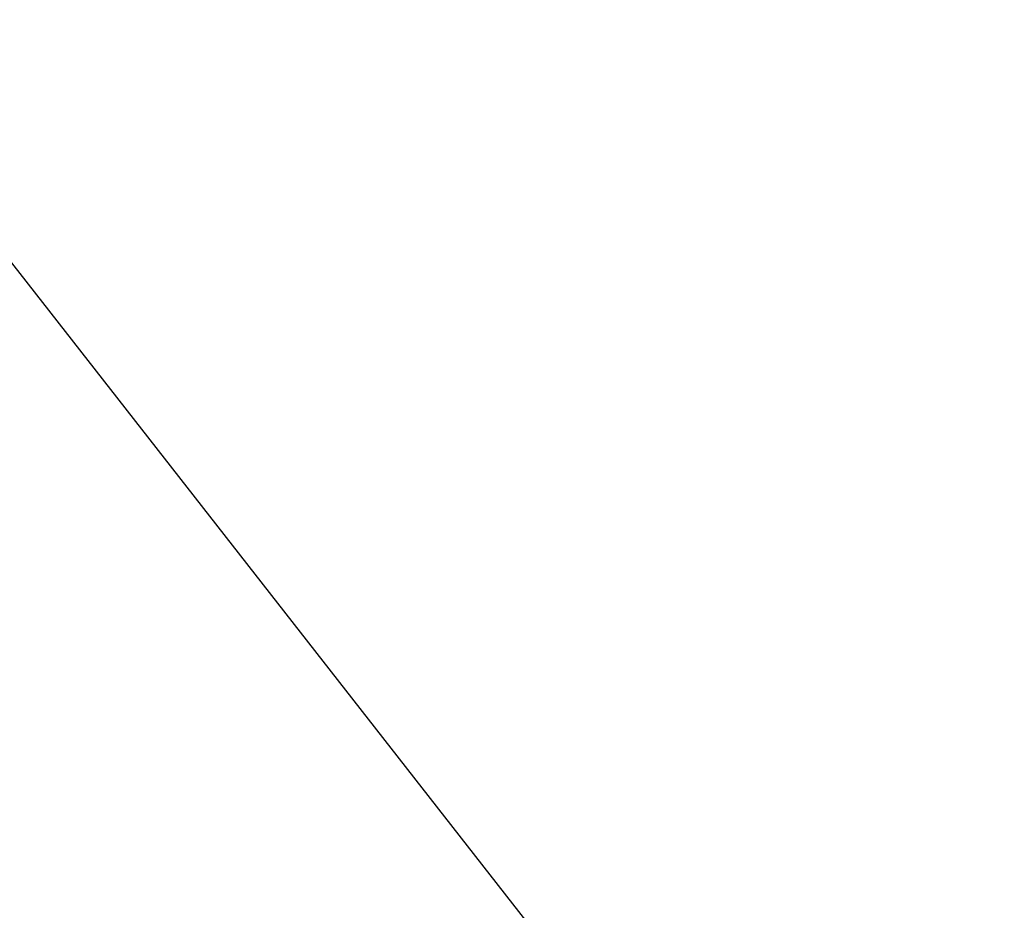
# Model space of a CAD drawing. Header units: metres. Extents: x 1285860 to 1560489, y -721344 to 834863.
# Tile 42 of 215: x 1318770 to 1318834, y 784212 to 784270. Entities that reach past the tile are written whole.
import ezdxf

# ---------------------------------------------------------------- set-up
doc = ezdxf.new("R2010")
doc.units = ezdxf.units.M
doc.header["$LTSCALE"] = 0.2

msp = doc.modelspace()

# ---------------------------------------------------------------- linework, layer by layer
at = {"layer": 'Defpoints', "color": 250, "lineweight": 30}
msp.add_lwpolyline([(1318834.216901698, 784171.6136404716), (1318008.828796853, 785227.1760740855)], dxfattribs=at)

doc.saveas('drawing.dxf')
